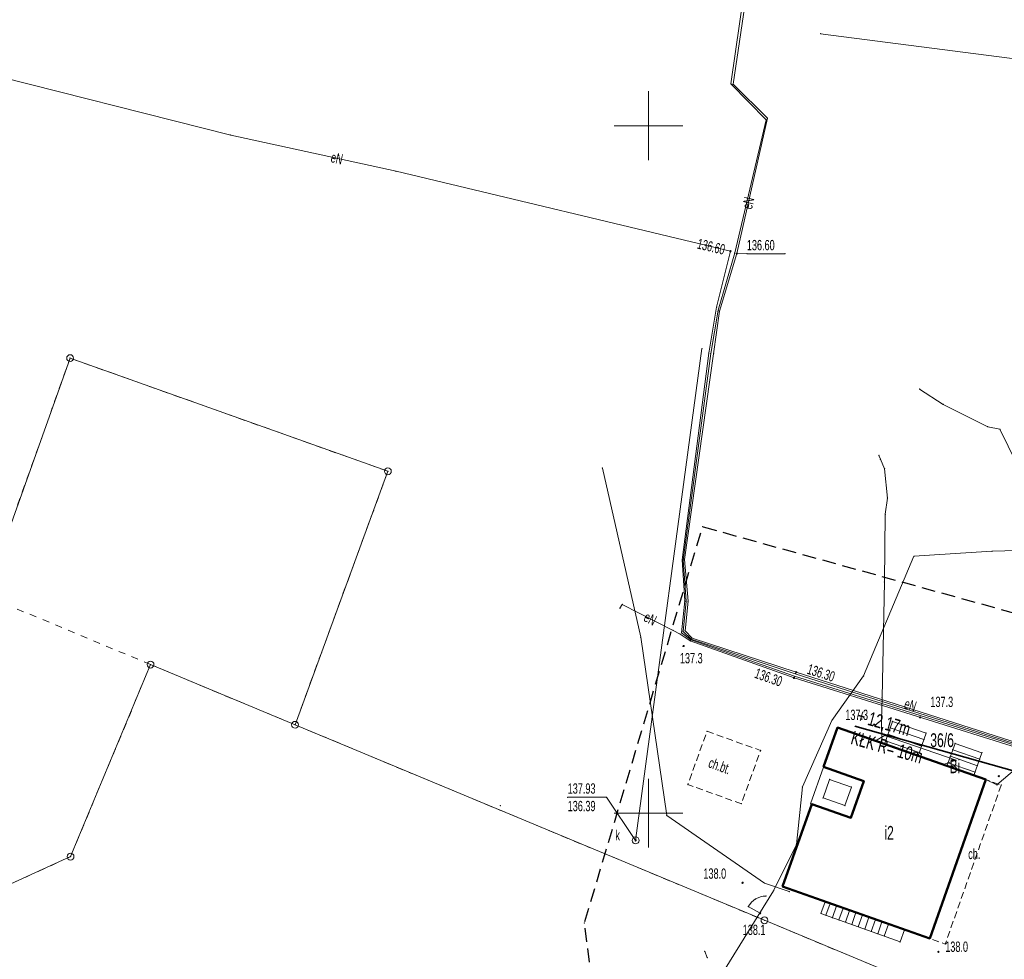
# Model space of a CAD drawing. Extents: x 6456700 to 6518119, y 5963420 to 5980059.
# Tile 75 of 256: x 6512073 to 6512145, y 5964488 to 5964557. Entities that reach past the tile are written whole.
import ezdxf
from ezdxf.enums import TextEntityAlignment as Align

# ---------------------------------------------------------------- set-up
doc = ezdxf.new("R2010")
doc.units = 0
doc.header["$MEASUREMENT"] = 0
for name, pattern in [('L_0_03', [1, 0.5, -0.5]), ('L_0_04', [1.5, 1, -0.5]), ('L_0_5A', [0.75, 0.5, -0.25])]:
    doc.linetypes.add(name, pattern=pattern)
doc.layers.get('0').update_dxf_attribs({"color": 2, "linetype": 'CONTINUOUS', "lineweight": 5})
for name, color, linetype, lineweight in [('18mm Kreska ciągła', 7, 'CONTINUOUS', 18), ('202_punkt_graniczny', 7, 'CONTINUOUS', 18), ('210_oznaczenie_konturu_uzytku_gruntowego', 96, 'CONTINUOUS', 18), ('211_numer_dzialki_ewidencyjnej', 7, 'CONTINUOUS', 18), ('218_kontur_uzytku_gruntowego', 96, 'L_0_03', 18), ('219_dzialka_ewidencyjna', 7, 'CONTINUOUS', 18), ('312_budynek_ewidencyjny', 7, 'CONTINUOUS', 18), ('312_oznaczenie_budynku_ewidencyjnego_Atr117', 7, 'CONTINUOUS', 18), ('352_schody', 7, 'CONTINUOUS', 18), ('35mm Ciągła', 7, 'CONTINUOUS', 35), ('9mm Kreska ciągła', 252, 'CONTINUOUS', 9), ('chodnik', 7, 'CONTINUOUS', 18), ('chodnik_Atr17', 7, 'CONTINUOUS', 18), ('furtka', 7, 'CONTINUOUS', 18), ('latarnia', 7, 'CONTINUOUS', 18), ('ogrodzenie_trwale', 7, 'CONTINUOUS', 18), ('pikieta_naturalna', 7, 'CONTINUOUS', 18), ('pikieta_naturalna_Atr2', 7, 'CONTINUOUS', 18), ('przewod_elektroenergetyczny_podziemny', 7, 'CONTINUOUS', 18), ('przewod_elektroenergetyczny_podziemny_Atr1', 7, 'CONTINUOUS', 18), ('przewod_kanalizacyjny', 7, 'CONTINUOUS', 18), ('przewod_telekomunikacyjny_napowietrzny', 7, 'CONTINUOUS', 18), ('przewod_wodociagowy', 7, 'CONTINUOUS', 18), ('rzedna', 7, 'CONTINUOUS', 18), ('rzedna_Atr2', 7, 'CONTINUOUS', 18), ('rzedna_Atr3', 7, 'CONTINUOUS', 18), ('siatka_krzyrzy', 7, 'CONTINUOUS', 18), ('studnia_kanalizacyjna', 7, 'CONTINUOUS', 18), ('studnia_kanalizacyjna_Atr17', 7, 'CONTINUOUS', 18), ('weranda_lub_ganek', 7, 'CONTINUOUS', 18), ('Zakres', 7, 'CONTINUOUS', 18)]:
    doc.layers.add(name, color=color, linetype=linetype, lineweight=lineweight)
doc.styles.get("Standard").update_dxf_attribs({"font": 'txt', "width": 0.75})
doc.styles.add('Znaczniki', font='GOTHIC.TTF', dxfattribs={"width": 0.7})

# ---------------------------------------------------------------- blocks, each defined once
blk = doc.blocks.new('mdcp_nowa')
at = {"layer": 'pikieta_naturalna', "linetype": 'Continuous', "lineweight": 18}
for points in [[(6494852.56, 5980962.105, 1), (6494852.56, 5980962.195, 1)], [(6494869.77, 5980956.915, 1), (6494869.77, 5980957.005, 1)], [(6494866.42, 5980956.385, 1), (6494866.42, 5980956.475, 1)], [(6494875.48, 5980952.635, 1), (6494875.48, 5980952.725, 1)], [(6494856.85, 5980944.885, 1), (6494856.85, 5980944.975, 1)], [(6494858.12, 5980942.665, 1), (6494858.12, 5980942.755, 1)], [(6494871.09, 5980939.855, 1), (6494871.09, 5980939.945, 1)]]:
    blk.add_hatch(color=18, dxfattribs=at).paths.add_polyline_path(points)
at = {"layer": 'rzedna', "linetype": 'Continuous', "lineweight": 18}
for color, points in [(1, [(6494855.97, 5980990.825, 1), (6494855.97, 5980990.915, 1)]), (1, [(6494856.42, 5980990.655, 1), (6494856.42, 5980990.745, 1)]), (1, [(6494860.59, 5980959.785, 1), (6494860.59, 5980959.875, 1)]), (1, [(6494860.75, 5980960.195, 1), (6494860.75, 5980960.285, 1)]), (18, [(6494849.07, 5980947.965, 1), (6494849.07, 5980948.055, 1)])]:
    blk.add_hatch(color=color, dxfattribs=at).paths.add_polyline_path(points)
at = {"layer": '202_punkt_graniczny', "color": 7, "linetype": 'Continuous', "lineweight": 18}
for centre in [(6494807.94, 5980983.09), (6494831.05, 5980974.86), (6494813.79, 5980960.8), (6494824.3, 5980956.42), (6494807.97, 5980946.83), (6494858.44, 5980942.2)]:
    blk.add_circle(centre, 0.25, dxfattribs=at)
at = {"layer": '202_punkt_graniczny'}
for p in [(6494807.94, 5980983.09), (6494831.05, 5980974.86), (6494813.79, 5980960.8), (6494824.3, 5980956.42), (6494807.97, 5980946.83), (6494858.44, 5980942.2)]:
    blk.add_point(p, dxfattribs=at)
at = {"layer": '218_kontur_uzytku_gruntowego', "lineweight": 18, "flags": 128}
for points in [[(6494801.77, 5980965.81), (6494807.94, 5980983.09)], [(6494807.94, 5980983.09), (6494831.05, 5980974.86)], [(6494831.05, 5980974.86), (6494824.3, 5980956.42)], [(6494813.79, 5980960.8), (6494801.77, 5980965.81)], [(6494807.97, 5980946.83), (6494813.79, 5980960.8)], [(6494824.3, 5980956.42), (6494813.79, 5980960.8)], [(6494824.3, 5980956.42), (6494858.44, 5980942.2)], [(6494775.61, 5980932.03), (6494807.97, 5980946.83)], [(6494858.44, 5980942.2), (6494883.82, 5980931.62)]]:
    blk.add_lwpolyline(points, dxfattribs=at)
at = {"layer": '218_kontur_uzytku_gruntowego'}
for p in [(6494807.94, 5980983.09), (6494807.94, 5980983.09), (6494831.05, 5980974.86), (6494831.05, 5980974.86), (6494813.79, 5980960.8), (6494813.79, 5980960.8), (6494813.79, 5980960.8), (6494813.79, 5980960.8), (6494824.3, 5980956.42), (6494824.3, 5980956.42), (6494824.3, 5980956.42), (6494824.3, 5980956.42), (6494807.97, 5980946.83), (6494807.97, 5980946.83), (6494807.97, 5980946.83), (6494807.97, 5980946.83), (6494858.44, 5980942.2), (6494858.44, 5980942.2), (6494858.44, 5980942.2), (6494858.44, 5980942.2)]:
    blk.add_point(p, dxfattribs=at)
at = {"layer": '219_dzialka_ewidencyjna', "color": 3, "linetype": 'Continuous', "lineweight": 18, "flags": 128}
for points in [[(6494807.94, 5980983.09), (6494801.77, 5980965.81)], [(6494807.94, 5980983.09), (6494831.05, 5980974.86)], [(6494831.05, 5980974.86), (6494824.3, 5980956.42)], [(6494807.97, 5980946.83), (6494813.79, 5980960.8)], [(6494824.3, 5980956.42), (6494813.79, 5980960.8)], [(6494824.3, 5980956.42), (6494858.44, 5980942.2)], [(6494775.61, 5980932.03), (6494807.97, 5980946.83)], [(6494883.82, 5980931.62), (6494858.44, 5980942.2)]]:
    blk.add_lwpolyline(points, dxfattribs=at)
at = {"layer": '219_dzialka_ewidencyjna', "color": 3}
for p in [(6494807.94, 5980983.09), (6494807.94, 5980983.09), (6494831.05, 5980974.86), (6494831.05, 5980974.86), (6494813.79, 5980960.8), (6494813.79, 5980960.8), (6494824.3, 5980956.42), (6494824.3, 5980956.42), (6494824.3, 5980956.42), (6494807.97, 5980946.83), (6494807.97, 5980946.83), (6494858.44, 5980942.2), (6494858.44, 5980942.2)]:
    blk.add_point(p, dxfattribs=at)
at = {"layer": '312_budynek_ewidencyjny', "color": 7, "linetype": 'Continuous', "lineweight": 50, "flags": 128}
for points in [[(6494862.74, 5980953.35), (6494863.76, 5980956.23)], [(6494863.76, 5980956.23), (6494874.54, 5980952.44)], [(6494865.67, 5980952.32), (6494862.74, 5980953.35)], [(6494864.73, 5980949.65), (6494865.67, 5980952.32)], [(6494874.54, 5980952.44), (6494870.47, 5980940.88)], [(6494859.76, 5980944.65), (6494861.88, 5980950.65)], [(6494861.88, 5980950.65), (6494864.73, 5980949.65)], [(6494870.47, 5980940.88), (6494859.76, 5980944.65)]]:
    blk.add_lwpolyline(points, dxfattribs=at)
at = {"layer": '312_budynek_ewidencyjny'}
for p in [(6494863.76, 5980956.23), (6494863.76, 5980956.23), (6494862.74, 5980953.35), (6494862.74, 5980953.35), (6494865.67, 5980952.32), (6494865.67, 5980952.32), (6494874.54, 5980952.44), (6494874.54, 5980952.44), (6494861.88, 5980950.65), (6494861.88, 5980950.65), (6494864.73, 5980949.65), (6494864.73, 5980949.65), (6494859.76, 5980944.65), (6494859.76, 5980944.65), (6494870.47, 5980940.88), (6494870.47, 5980940.88)]:
    blk.add_point(p, dxfattribs=at)
at = {"layer": '352_schody', "color": 7, "linetype": 'Continuous', "lineweight": 18, "flags": 128}
for points in [[(6494867.17, 5980955.02), (6494867.75, 5980956.67), (6494870.2, 5980955.81), (6494869.62, 5980954.16)], [(6494871.71, 5980953.42), (6494872.3, 5980955.07), (6494874.26, 5980954.38), (6494873.68, 5980952.73)], [(6494862.86, 5980943.54), (6494868.63, 5980941.51), (6494868.31, 5980940.63), (6494862.55, 5980942.7)]]:
    blk.add_lwpolyline(points, close=True, dxfattribs=at)
for points in [[(6494870.035, 5980955.339), (6494867.585, 5980956.2)], [(6494869.869, 5980954.868), (6494867.419, 5980955.729)], [(6494869.703, 5980954.396), (6494867.253, 5980955.257)], [(6494873.929, 5980953.438), (6494871.963, 5980954.128)], [(6494874.095, 5980953.909), (6494872.132, 5980954.599)], [(6494873.763, 5980952.966), (6494871.795, 5980953.658)], [(6494862.913, 5980942.569), (6494863.21, 5980943.417)], [(6494863.384, 5980942.4), (6494863.682, 5980943.251)], [(6494863.855, 5980942.231), (6494864.154, 5980943.085)], [(6494864.325, 5980942.062), (6494864.625, 5980942.919)], [(6494864.796, 5980941.893), (6494865.097, 5980942.753)], [(6494865.266, 5980941.724), (6494865.569, 5980942.587)], [(6494865.737, 5980941.555), (6494866.04, 5980942.421)], [(6494866.207, 5980941.386), (6494866.512, 5980942.255)], [(6494866.678, 5980941.217), (6494866.984, 5980942.089)], [(6494867.148, 5980941.047), (6494867.455, 5980941.923)]]:
    blk.add_lwpolyline(points, dxfattribs=at)
at = {"layer": '352_schody'}
for p in [(6494867.585, 5980956.2), (6494867.75, 5980956.67), (6494867.75, 5980956.67), (6494867.419, 5980955.729), (6494870.2, 5980955.81), (6494870.2, 5980955.81), (6494867.17, 5980955.02), (6494867.17, 5980955.02), (6494867.253, 5980955.257), (6494869.869, 5980954.868), (6494870.035, 5980955.339), (6494872.3, 5980955.07), (6494872.3, 5980955.07), (6494869.62, 5980954.16), (6494869.62, 5980954.16), (6494869.703, 5980954.396), (6494871.963, 5980954.128), (6494872.132, 5980954.599), (6494874.26, 5980954.38), (6494874.26, 5980954.38), (6494871.71, 5980953.42), (6494871.71, 5980953.42), (6494871.795, 5980953.658), (6494873.929, 5980953.438), (6494874.095, 5980953.909), (6494873.68, 5980952.73), (6494873.68, 5980952.73), (6494873.763, 5980952.966), (6494862.86, 5980943.54), (6494862.86, 5980943.54), (6494863.21, 5980943.417), (6494862.55, 5980942.7), (6494862.55, 5980942.7), (6494862.913, 5980942.569), (6494863.682, 5980943.251), (6494864.154, 5980943.085), (6494864.625, 5980942.919), (6494865.097, 5980942.753), (6494865.569, 5980942.587), (6494863.384, 5980942.4), (6494863.855, 5980942.231), (6494864.325, 5980942.062), (6494864.796, 5980941.893), (6494866.04, 5980942.421), (6494866.512, 5980942.255), (6494866.984, 5980942.089), (6494867.455, 5980941.923), (6494865.266, 5980941.724), (6494865.737, 5980941.555), (6494866.207, 5980941.386), (6494866.678, 5980941.217), (6494868.63, 5980941.51), (6494868.63, 5980941.51), (6494867.148, 5980941.047), (6494868.31, 5980940.63), (6494868.31, 5980940.63)]:
    blk.add_point(p, dxfattribs=at)
at = {"layer": 'chodnik', "color": 7, "linetype": 'L_0_5A', "lineweight": 18, "flags": 128}
for points in [[(6494854.26, 5980955.95), (6494858.16, 5980954.55), (6494856.76, 5980950.67), (6494852.87, 5980952.07)], [(6494875.66, 5980952.03), (6494871.59, 5980940.47), (6494870.46, 5980940.87), (6494874.53, 5980952.43)]]:
    blk.add_lwpolyline(points, close=True, dxfattribs=at)
at = {"layer": 'chodnik'}
for p in [(6494854.26, 5980955.95), (6494858.16, 5980954.55), (6494852.87, 5980952.07), (6494874.53, 5980952.43), (6494875.66, 5980952.03), (6494856.76, 5980950.67), (6494870.46, 5980940.87), (6494871.59, 5980940.47)]:
    blk.add_point(p, dxfattribs=at)
at = {"layer": 'furtka', "color": 7, "linetype": 'Continuous', "lineweight": 18, "flags": 128}
blk.add_lwpolyline([(6494857.26, 5980943.19), (6494858.12, 5980942.71)], dxfattribs=at)
at = {"layer": 'furtka', "color": 7, "linetype": 'Continuous', "lineweight": 18}
blk.add_arc((6494858.57, 5980942.46), 1.5, 90.832, 150.832, dxfattribs=at)
at = {"layer": 'furtka'}
for p in [(6494857.801, 5980943.748), (6494858.548, 5980943.96), (6494857.26, 5980943.191), (6494857.26, 5980943.19), (6494858.12, 5980942.71)]:
    blk.add_point(p, dxfattribs=at)
at = {"layer": 'latarnia', "color": 7, "linetype": 'Continuous', "lineweight": 13, "flags": 128}
blk.add_lwpolyline([(6494854.282, 5980939.476), (6494854.098, 5980939.94)], dxfattribs=at)
at = {"layer": 'latarnia'}
for p in [(6494854.098, 5980939.94), (6494854.282, 5980939.476)]:
    blk.add_point(p, dxfattribs=at)
at = {"layer": 'ogrodzenie_trwale'}
for p in [(6494839.23, 5980950.53), (6494857.26, 5980943.19), (6494858.12, 5980942.71)]:
    blk.add_point(p, dxfattribs=at)
at = {"layer": 'pikieta_naturalna', "color": 7, "linetype": 'Continuous', "lineweight": 18}
for centre in [(6494852.56, 5980962.15), (6494869.77, 5980956.96), (6494866.42, 5980956.43), (6494875.48, 5980952.68), (6494856.85, 5980944.93), (6494858.12, 5980942.71), (6494871.09, 5980939.9)]:
    blk.add_circle(centre, 0.045, dxfattribs=at)
at = {"layer": 'pikieta_naturalna'}
for p in [(6494852.56, 5980962.15), (6494869.77, 5980956.96), (6494866.42, 5980956.43), (6494875.48, 5980952.68), (6494856.85, 5980944.93), (6494858.12, 5980942.71), (6494871.09, 5980939.9)]:
    blk.add_point(p, dxfattribs=at)
at = {"layer": 'przewod_elektroenergetyczny_podziemny', "color": 1, "linetype": 'Continuous', "lineweight": 18, "flags": 128}
for points in [[(6494908.43, 5980970.52), (6494908.34, 5980970.23), (6494906.45, 5980969.75), (6494903.42, 5980957.19), (6494903.25, 5980953.38), (6494890.86, 5980952.03), (6494890.39, 5980952.09), (6494887.59, 5980952.84), (6494886.06, 5980952.15), (6494860.75, 5980960.24), (6494853.18, 5980962.73), (6494852.67, 5980963.26), (6494852.89, 5980965.41), (6494852.62, 5980968.44), (6494854.74, 5980983.41), (6494855.16, 5980986.5), (6494856.42, 5980990.7), (6494858.65, 5981000.54), (6494856.16, 5981003.01), (6494859.8, 5981027.57)], [(6494908.43, 5980970.52), (6494908.34, 5980970.23), (6494906.59, 5980969.74), (6494903.49, 5980957.22), (6494903.31, 5980953.3), (6494890.87, 5980951.95), (6494890.36, 5980951.98), (6494887.63, 5980952.77), (6494886.05, 5980952.05), (6494860.68, 5980960.13), (6494853.12, 5980962.65), (6494852.52, 5980963.21), (6494852.74, 5980965.4), (6494852.54, 5980968.4), (6494854.54, 5980983.43), (6494855.08, 5980986.57), (6494856.28, 5980990.75), (6494858.56, 5981000.43), (6494856, 5981003.05), (6494859.53, 5981027.59)], [(6494908.34, 5980970.23), (6494906.72, 5980969.66), (6494903.63, 5980957.19), (6494903.35, 5980953.2), (6494890.86, 5980951.87), (6494890.39, 5980951.9), (6494887.65, 5980952.72), (6494886.1, 5980951.98), (6494860.62, 5980959.95), (6494853.08, 5980962.59), (6494852.41, 5980963.12), (6494852.64, 5980965.43), (6494852.46, 5980968.42), (6494854.39, 5980983.46), (6494854.96, 5980986.81), (6494855.97, 5980990.87), (6494831.65, 5980996.68), (6494819.62, 5980999.32), (6494800.81, 5981004.06), (6494784.8, 5981007.33), (6494784.14, 5981005.39), (6494784.29, 5981004.95)], [(6494869.72, 5980980.84), (6494871.45, 5980979.72), (6494874.68, 5980978.1), (6494875.57, 5980977.92), (6494876.77, 5980975.46), (6494877.64, 5980973.98), (6494878.84, 5980972.97), (6494880.81, 5980971.75), (6494880.99, 5980971.59), (6494882.06, 5980970.7), (6494882.81, 5980970.74), (6494883.53, 5980970.25), (6494881.62, 5980966.8), (6494879.1, 5980957.13), (6494879.27, 5980956.79)], [(6494866.98, 5980955.09), (6494866.95, 5980956.75), (6494867, 5980958.4), (6494867.16, 5980966.81), (6494867.23, 5980971.74), (6494867.38, 5980972.91), (6494867.18, 5980975.04), (6494866.88, 5980975.73), (6494866.76, 5980976.01)], [(6494847.93, 5980964.9), (6494848.1, 5980965.18), (6494851.79, 5980963.28), (6494852.31, 5980963.02), (6494853.04, 5980962.52), (6494860.59, 5980959.83), (6494886.12, 5980951.83), (6494887.67, 5980952.63), (6494890.27, 5980951.84), (6494890.8, 5980951.76), (6494903.4, 5980953.09), (6494903.77, 5980957.24), (6494906.86, 5980969.62), (6494908.34, 5980970.23), (6494908.43, 5980970.52)], [(6494879.64, 5980956.54), (6494879.27, 5980956.79), (6494881.89, 5980966.66), (6494883.06, 5980968.89), (6494881.97, 5980969.29), (6494876.86, 5980969.09), (6494874.98, 5980969.04), (6494869.31, 5980968.68), (6494865.65, 5980959.97), (6494863.35, 5980956.74), (6494861.2, 5980951.9), (6494860.76, 5980947.71)], [(6494871.44, 5980953.52), (6494872.38, 5980953.84), (6494867.17, 5980955.63), (6494866.51, 5980955.25)], [(6494878.74, 5980954.93), (6494875.35, 5980952.05), (6494874.54, 5980952.44)], [(6494861.46, 5980949.48), (6494860.76, 5980947.71), (6494859.11, 5980944.35), (6494853.01, 5980934.51), (6494846.95, 5980924.96), (6494846.14, 5980923.7), (6494841.98, 5980918.27), (6494836.57, 5980912.39), (6494831.78, 5980907.77), (6494830.05, 5980905.67), (6494828.22, 5980903.37), (6494826.79, 5980900.8), (6494820.4, 5980888.66), (6494816.9, 5980886.47)]]:
    blk.add_lwpolyline(points, dxfattribs=at)
at = {"layer": 'przewod_elektroenergetyczny_podziemny'}
for p in [(6494856, 5981003.05), (6494856.16, 5981003.01), (6494858.56, 5981000.43), (6494858.65, 5981000.54), (6494819.62, 5980999.32), (6494831.65, 5980996.68), (6494855.97, 5980990.87), (6494856.28, 5980990.75), (6494856.42, 5980990.7), (6494854.96, 5980986.81), (6494855.08, 5980986.57), (6494855.16, 5980986.5), (6494854.39, 5980983.46), (6494854.54, 5980983.43), (6494854.74, 5980983.41), (6494869.72, 5980980.84), (6494871.45, 5980979.72), (6494874.68, 5980978.1), (6494875.57, 5980977.92), (6494866.76, 5980976.01), (6494866.88, 5980975.73), (6494867.18, 5980975.04), (6494867.38, 5980972.91), (6494867.23, 5980971.74), (6494852.46, 5980968.42), (6494852.54, 5980968.4), (6494852.62, 5980968.44), (6494869.31, 5980968.68), (6494874.98, 5980969.04), (6494867.16, 5980966.81), (6494847.93, 5980964.9), (6494848.1, 5980965.18), (6494852.64, 5980965.43), (6494852.74, 5980965.4), (6494852.89, 5980965.41), (6494851.79, 5980963.28), (6494852.31, 5980963.02), (6494852.41, 5980963.12), (6494852.52, 5980963.21), (6494852.67, 5980963.26), (6494853.12, 5980962.65), (6494853.18, 5980962.73), (6494853.04, 5980962.52), (6494853.08, 5980962.59), (6494860.59, 5980959.83), (6494860.62, 5980959.95), (6494860.68, 5980960.13), (6494860.75, 5980960.24), (6494865.65, 5980959.97), (6494867, 5980958.4), (6494863.35, 5980956.74), (6494866.95, 5980956.75), (6494867.17, 5980955.63), (6494866.51, 5980955.25), (6494866.98, 5980955.09), (6494871.44, 5980953.52), (6494872.38, 5980953.84), (6494861.2, 5980951.9), (6494874.54, 5980952.44), (6494875.35, 5980952.05), (6494861.46, 5980949.48), (6494860.76, 5980947.71), (6494860.76, 5980947.71), (6494859.11, 5980944.35)]:
    blk.add_point(p, dxfattribs=at)
at = {"layer": 'przewod_kanalizacyjny', "color": 34, "linetype": 'Continuous', "lineweight": 18, "flags": 128}
blk.add_lwpolyline([(6494849.07, 5980948.01), (6494853.89, 5980983.79)], dxfattribs=at)
at = {"layer": 'przewod_kanalizacyjny'}
for p in [(6494853.89, 5980983.79), (6494849.07, 5980948.01)]:
    blk.add_point(p, dxfattribs=at)
at = {"layer": 'przewod_telekomunikacyjny_napowietrzny', "color": 30, "linetype": 'Continuous', "lineweight": 18, "flags": 128}
blk.add_lwpolyline([(6494862.52, 5981006.69), (6494881.9, 5981004.19)], dxfattribs=at)
at = {"layer": 'przewod_telekomunikacyjny_napowietrzny', "color": 30}
blk.add_point((6494862.52, 5981006.69), dxfattribs=at)
at = {"layer": 'przewod_telekomunikacyjny_napowietrzny'}
blk.add_point((6494862.52, 5981006.69), dxfattribs=at)
at = {"layer": 'przewod_wodociagowy', "color": 5, "linetype": 'Continuous', "lineweight": 18, "flags": 128}
blk.add_lwpolyline([(6494860.24, 5980944.29), (6494858.44, 5980944.9), (6494851.34, 5980949.83), (6494849.44, 5980962.79), (6494846.65, 5980975.09)], dxfattribs=at)
at = {"layer": 'przewod_wodociagowy'}
for p in [(6494846.65, 5980975.09), (6494849.44, 5980962.79), (6494851.34, 5980949.83), (6494858.44, 5980944.9), (6494860.24, 5980944.29)]:
    blk.add_point(p, dxfattribs=at)
at = {"layer": 'rzedna', "color": 1, "linetype": 'Continuous', "lineweight": 18}
for centre in [(6494855.97, 5980990.87), (6494856.42, 5980990.7), (6494860.59, 5980959.83), (6494860.75, 5980960.24)]:
    blk.add_circle(centre, 0.045, dxfattribs=at)
at = {"layer": 'rzedna', "color": 7, "linetype": 'Continuous', "lineweight": 18}
blk.add_circle((6494849.07, 5980948.01), 0.045, dxfattribs=at)
at = {"layer": 'rzedna'}
for p in [(6494855.97, 5980990.87), (6494856.42, 5980990.7), (6494860.59, 5980959.83), (6494860.75, 5980960.24), (6494849.07, 5980948.01), (6494849.07, 5980948.01)]:
    blk.add_point(p, dxfattribs=at)
at = {"layer": 'rzedna_Atr2', "color": 7, "linetype": 'Continuous', "lineweight": 18, "flags": 128}
for points in [[(6494856.42, 5980990.7), (6494857.16, 5980990.68), (6494859.945, 5980990.68)], [(6494849.07, 5980948.01), (6494846.95, 5980951.15), (6494844.128, 5980951.15)]]:
    blk.add_lwpolyline(points, dxfattribs=at)
at = {"layer": 'rzedna_Atr2'}
for p in [(6494856.42, 5980990.7), (6494857.16, 5980990.68), (6494859.945, 5980990.68), (6494844.128, 5980951.15), (6494844.128, 5980951.15), (6494846.95, 5980951.15), (6494846.95, 5980951.15), (6494849.07, 5980948.01), (6494849.07, 5980948.01)]:
    blk.add_point(p, dxfattribs=at)
at = {"layer": 'siatka_krzyrzy', "linetype": 'Continuous', "lineweight": 18, "flags": 128}
for points in [[(6494850, 5980997.5), (6494850, 5981002.5)], [(6494847.5, 5981000), (6494852.5, 5981000)], [(6494850, 5980947.5), (6494850, 5980952.5)], [(6494847.5, 5980950), (6494852.5, 5980950)]]:
    blk.add_lwpolyline(points, dxfattribs=at)
at = {"layer": 'studnia_kanalizacyjna', "color": 34, "linetype": 'Continuous', "lineweight": 13}
blk.add_circle((6494849.07, 5980948.01), 0.25, dxfattribs=at)
at = {"layer": 'studnia_kanalizacyjna'}
blk.add_point((6494849.07, 5980948.01), dxfattribs=at)
at = {"layer": 'weranda_lub_ganek', "color": 7, "linetype": 'Continuous', "lineweight": 18, "flags": 128}
for points in [[(6494862.74, 5980953.34), (6494865.67, 5980952.32), (6494864.72, 5980949.64), (6494861.8, 5980950.67)], [(6494863.172, 5980952.442), (6494864.763, 5980951.885), (6494864.289, 5980950.541), (6494862.701, 5980951.102)]]:
    blk.add_lwpolyline(points, close=True, dxfattribs=at)
at = {"layer": 'weranda_lub_ganek'}
for p in [(6494862.74, 5980953.34), (6494863.172, 5980952.442), (6494864.763, 5980951.885), (6494865.67, 5980952.32), (6494861.8, 5980950.67), (6494862.701, 5980951.102), (6494864.289, 5980950.541), (6494864.72, 5980949.64)]:
    blk.add_point(p, dxfattribs=at)
at = {"layer": 'Zakres', "linetype": 'L_0_04', "lineweight": 25, "flags": 128}
blk.add_lwpolyline([(6495113.77, 5985050.22), (6495121.12, 5984877.07), (6495125.76, 5984757.87), (6495129.89, 5984649.81), (6495141.08, 5984611.3), (6495145.77, 5984544.53), (6495147.36, 5984487.27), (6495157.22, 5984392.07), (6495162.95, 5984387.45), (6495180.24, 5984384.16), (6495229.5, 5984386.61), (6495251.65, 5984373.41), (6495258.77, 5984357.12), (6495255.44, 5984330.44), (6495250.77, 5984304.39), (6495252.21, 5984282.78), (6495255.46, 5984256.45), (6495254.94, 5984238.25), (6495266.4, 5984211), (6495277.24, 5984182.33), (6495294.2, 5984133.19), (6495300.94, 5984095.37), (6495313.24, 5984037.69), (6495317.44, 5983978.18), (6495300.35, 5983922.18), (6495282.35, 5983883.38), (6495266.21, 5983862.23), (6495242.03, 5983839.67), (6495211.11, 5983816.86), (6495158.26, 5983772.66), (6495130.6, 5983651.16), (6495116.31, 5983543.43), (6495129.51, 5983346.73), (6495134.58, 5983264.71), (6495139.64, 5983186.97), (6495193.25, 5983077.94), (6495199.2, 5983041.97), (6495206.23, 5983026), (6495208.96, 5983004.88), (6495202.27, 5982979.48), (6495202.42, 5982950.13), (6495209.35, 5982897.38), (6495215.97, 5982850.34), (6495228.6, 5982809.97), (6495226.85, 5982778.82), (6495225.04, 5982750.56), (6495220.26, 5982723.37), (6495226.54, 5982679.97), (6495206.06, 5982669.48), (6495192.68, 5982657.71), (6495184.57, 5982648.65), (6495174.78, 5982624.58), (6495164.23, 5982604.61), (6495150.7, 5982588.3), (6495137.69, 5982582.43), (6495118.26, 5982573.75), (6495100.35, 5982558.42), (6495090.36, 5982544.99), (6495075.87, 5982519.06), (6495060.83, 5982499.68), (6495049.41, 5982485.49), (6495035.07, 5982459.7), (6495006.7, 5982406.64), (6494980.89, 5982351.84), (6494944.35, 5982293.29), (6494925.72, 5982250.11), (6494905.2, 5982190.37), (6494898.43, 5982153.5), (6494879.51, 5982063.89), (6494864.14, 5981992.66), (6494816.93, 5981768.61), (6494777.79, 5981577.7), (6494739.84, 5981394.72), (6494718.65, 5981297.89), (6494716.45, 5981237.31), (6494738.62, 5981208.21), (6494776.48, 5981173.06), (6494817.16, 5981137.44), (6494847.63, 5981109.8), (6494877.39, 5981077.08), (6494912.75, 5981030.55), (6494916.06, 5981014.71), (6494903.86, 5980957.01), (6494916.13, 5980953.51), (6494892.32, 5980927.59), (6494850.7, 5980858.8), (6494806.81, 5980779.89), (6494785.1, 5980753.49), (6494715.22, 5980723.29), (6494679.96, 5980686.78), (6494651.35, 5980651.29), (6494549.14, 5980683.24), (6494511.84, 5980659.66), (6494443.61, 5980630.33), (6494428.78, 5980598.6), (6494431.58, 5980579.46), (6494420.56, 5980549.76), (6494416.45, 5980528.2), (6494403.86, 5980507.16), (6494388.89, 5980482.96), (6494365.32, 5980407.99), (6494335.67, 5980315.15), (6494332.29, 5980297.41), (6494335.1, 5980278.18), (6494347.25, 5980254.84), (6494336.79, 5980250.09), (6494300.04, 5980271.34), (6494320.8, 5980301.43), (6494336.81, 5980349.17), (6494344.85, 5980380.92), (6494360.85, 5980437.13), (6494374.18, 5980476.38), (6494386.14, 5980498.84), (6494403.02, 5980528.52), (6494411.33, 5980563.19), (6494420.84, 5980586.25), (6494420.25, 5980601.11), (6494434.95, 5980635.94), (6494446.75, 5980644.99), (6494465.77, 5980647.27), (6494513.02, 5980669.46), (6494507.85, 5980679.68), (6494547.89, 5980705.83), (6494570.06, 5980691.34), (6494636.17, 5980669.05), (6494706.14, 5980756.86), (6494742.78, 5980772.58), (6494798.53, 5980814.27), (6494826.12, 5980867.97), (6494849.57, 5980908.6), (6494845.35, 5980942.01), (6494853.94, 5980970.83), (6494891.08, 5980960.54), (6494890.11, 5980965.73), (6494903.94, 5981025.69), (6494869.98, 5981070.3), (6494770.97, 5981160.58), (6494728.18, 5981200.64), (6494706.13, 5981229.56), (6494707.94, 5981299.75), (6494728.84, 5981398.1), (6494767.06, 5981580.19), (6494806.17, 5981770.55), (6494854.36, 5981994.76), (6494869.73, 5982065.97), (6494888.61, 5982155.44), (6494891.67, 5982173.95), (6494895.82, 5982197.45), (6494916.38, 5982253.72), (6494935.47, 5982297.95), (6494954.97, 5982331.67), (6494972.09, 5982356.64), (6494997.76, 5982411.14), (6495026.29, 5982464.48), (6495041.09, 5982491.09), (6495052.99, 5982505.88), (6495067.51, 5982524.6), (6495081.94, 5982550.43), (6495092.99, 5982565.28), (6495112.86, 5982582.29), (6495133.59, 5982591.55), (6495144.48, 5982596.46), (6495155.87, 5982610.19), (6495165.7, 5982628.8), (6495175.96, 5982654.03), (6495185.62, 5982664.83), (6495200.4, 5982677.82), (6495212.49, 5982688.04), (6495209.64, 5982723.43), (6495215.22, 5982750.57), (6495216.87, 5982779.54), (6495218.31, 5982809.31), (6495206.86, 5982847.92), (6495199.44, 5982894.74), (6495192.11, 5982948.71), (6495190.16, 5982979.24), (6495183.47, 5983075.16), (6495129.79, 5983184.34), (6495124.6, 5983264.07), (6495119.53, 5983346.09), (6495106.27, 5983543.75), (6495120.74, 5983652.9), (6495148.75, 5983779.42), (6495204.15, 5983826.04), (6495273.41, 5983889.36), (6495288.53, 5983927.42), (6495300.83, 5983964.69), (6495303.91, 5983980.14), (6495301.32, 5984039.55), (6495291.1, 5984093.63), (6495284.5, 5984130.67), (6495267.84, 5984178.93), (6495257.12, 5984207.3), (6495244.96, 5984236.19), (6495244.79, 5984255.42), (6495242.25, 5984281.97), (6495240.71, 5984304.95), (6495245.55, 5984331.94), (6495248.51, 5984355.64), (6495243.77, 5984366.47), (6495226.98, 5984376.47), (6495179.54, 5984374.12), (6495158.61, 5984378.09), (6495147.7, 5984386.91), (6495137.38, 5984486.61), (6495135.78, 5984544.04), (6495131.18, 5984609.54), (6495119.95, 5984648.2), (6495115.76, 5984757.49), (6495111.12, 5984876.67), (6495103.73, 5985050.93), (6495109.36, 5985081.73), (6495120.41, 5985085.88)], close=True, dxfattribs=at)
at = {"layer": 'Zakres'}
for p in [(6494853.94, 5980970.83), (6494845.35, 5980942.01)]:
    blk.add_point(p, dxfattribs=at)
at = {"layer": '210_oznaczenie_konturu_uzytku_gruntowego', "lineweight": 20, "width": 0.66}
blk.add_text('Bi', height=1, dxfattribs=at).set_placement((6494871.9, 5980953.9), align=Align.TOP_LEFT)
at = {"layer": '211_numer_dzialki_ewidencyjnej', "color": 7, "lineweight": 20, "width": 0.66}
blk.add_text('36/6', height=1, dxfattribs=at).set_placement((6494870.5, 5980955.8), align=Align.TOP_LEFT)
at = {"layer": '312_oznaczenie_budynku_ewidencyjnego_Atr117', "color": 7, "lineweight": 20, "width": 0.66}
blk.add_text('i2', height=1, dxfattribs=at).set_placement((6494867.161, 5980949.06), align=Align.TOP_LEFT)
at = {"layer": 'chodnik_Atr17', "color": 7, "lineweight": 15, "width": 0.66}
blk.add_text('ch.bt.', height=0.75, rotation=340.2, dxfattribs=at).set_placement((6494854.552, 5980954.053), align=Align.TOP_LEFT)
blk.add_text('ch.', height=0.75, dxfattribs=at).set_placement((6494873.26, 5980947.4), align=Align.TOP_LEFT)
at = {"layer": 'pikieta_naturalna_Atr2', "color": 7, "lineweight": 15, "width": 0.66}
for s, p in [('137.3', (6494852.29, 5980961.64)), ('137.3', (6494870.51, 5980958.46)), ('137.3', (6494864.32, 5980957.52)), ('138.0', (6494854, 5980945.97)), ('138.1', (6494856.86, 5980941.88)), ('138.0', (6494871.59, 5980940.65))]:
    blk.add_text(s, height=0.75, dxfattribs=at).set_placement(p, align=Align.TOP_LEFT)
at = {"layer": 'przewod_elektroenergetyczny_podziemny_Atr1', "color": 1, "lineweight": 15, "width": 0.66}
for rotation, p in [(347.6, (6494827.01, 5980998.086)), (77.2, (6494856.794, 5980994.043)), (332.8, (6494849.932, 5980964.663)), (342.3, (6494868.768, 5980958.345))]:
    blk.add_text('eN', height=0.75, rotation=rotation, dxfattribs=at).set_placement(p, align=Align.TOP_LEFT)
at = {"layer": 'rzedna_Atr2', "color": 1, "lineweight": 15, "width": 0.66}
for s, rotation, p in [('136.60', 346.6, (6494853.667, 5980991.805)), ('136.30', 340.4, (6494857.912, 5980960.566)), ('136.30', 342.3, (6494861.708, 5980960.865))]:
    blk.add_text(s, height=0.75, rotation=rotation, dxfattribs=at).set_placement(p, align=Align.TOP_LEFT)
blk.add_text('136.60', height=0.75, dxfattribs=at).set_placement((6494857.16, 5980991.688), align=Align.TOP_LEFT)
at = {"layer": 'rzedna_Atr2', "color": 7, "lineweight": 15, "width": 0.66}
blk.add_text('137.93', height=0.75, dxfattribs=at).set_placement((6494844.128, 5980952.158), align=Align.TOP_LEFT)
blk.add_text('137.93', height=0.75, dxfattribs=at).set_placement((6494844.128, 5980952.158), align=Align.TOP_LEFT)
at = {"layer": 'rzedna_Atr3', "color": 7, "lineweight": 15, "width": 0.66}
blk.add_text('136.39', height=0.75, dxfattribs=at).set_placement((6494844.128, 5980950.883), align=Align.TOP_LEFT)
blk.add_text('136.39', height=0.75, dxfattribs=at).set_placement((6494844.128, 5980950.883), align=Align.TOP_LEFT)
at = {"layer": 'studnia_kanalizacyjna_Atr17', "color": 34, "lineweight": 15, "width": 0.66}
blk.add_text('k', height=0.75, dxfattribs=at).set_placement((6494847.598, 5980948.76), align=Align.TOP_LEFT)

msp = doc.modelspace()

# ---------------------------------------------------------------- block references
at = {"linetype": 'ByBlock'}
msp.add_blockref('mdcp_nowa', (17268.786, -16450.998), dxfattribs=at)

# ---------------------------------------------------------------- next in the draw order: hatches: boundary and pattern name
at = {"layer": '9mm Kreska ciągła'}
h = msp.add_hatch(dxfattribs=at)
h.set_pattern_fill('ANSI37', color=256, scale=4)
h.set_pattern_definition([(45, (6511391.7311, 5964414.95413), (-0.3535534, 0.3535534), []), (135, (6511391.7311, 5964414.95413), (-0.3535534, -0.3535534), [])])
h.paths.add_polyline_path([(6511984.082, 5964771.402), (6511986.655, 5964773.776), (6512013.817, 5964744.33, 0.025742), (6512032.026, 5964726.523), (6512141.367, 5964630.089, -0.068261), (6512159.562, 5964608.994), (6512175.935, 5964583.751, -0.215922), (6512180.47, 5964553.766), (6512164.353, 5964496.691, 0.178914), (6512164.804, 5964490.987, 0.545091), (6512169.798, 5964490.285), (6512163.387, 5964482.863, 0.371591), (6512163.389, 5964486.781, -0.251667), (6512160.985, 5964497.642), (6512177.102, 5964554.717, 0.215922), (6512172.999, 5964581.847), (6512156.625, 5964607.09, 0.068261), (6512139.052, 5964627.464), (6512029.711, 5964723.898, -0.025742), (6512011.245, 5964741.957)])

# ---------------------------------------------------------------- next in the draw order: linework, layer by layer
at = {"layer": '35mm Ciągła'}
msp.add_line((6512162.669, 5964497.166), (6512133.798, 5964505.319), dxfattribs=at)

# ---------------------------------------------------------------- next in the draw order: texts
at = {"layer": '18mm Kreska ciągła', "insert": (6512133.798, 5964505.319), "char_height": 1, "attachment_point": 4, "rotation": 344.23139, "style": 'Znaczniki'}
msp.add_mtext('+ 12,17m\\PKŁK R= 10m', dxfattribs=at)

doc.saveas('drawing.dxf')
